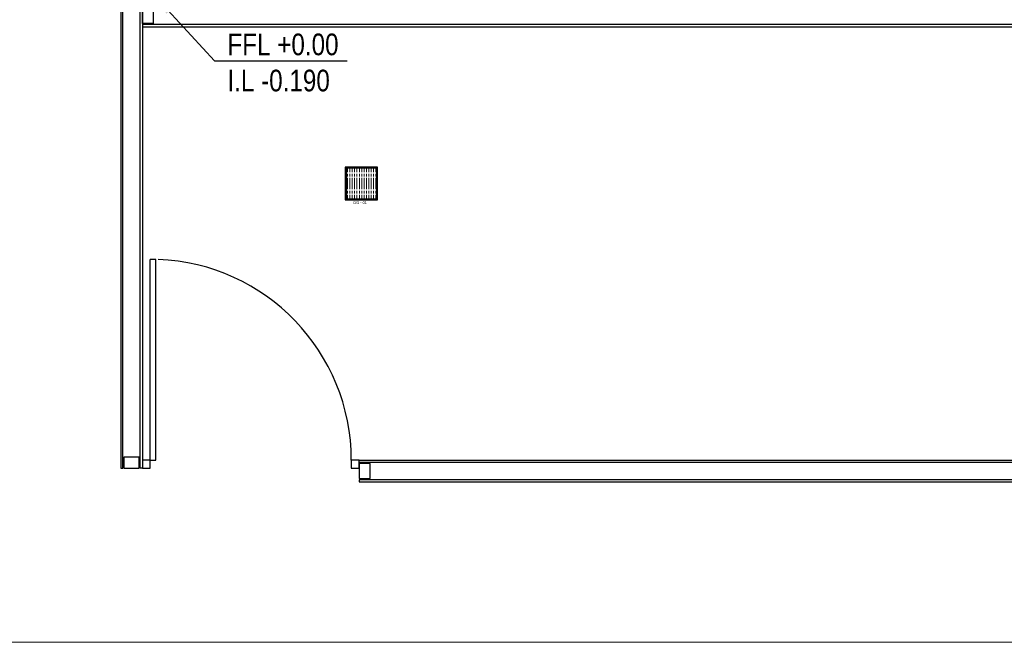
# Model space of a CAD drawing. Header units: millimetres. Extents: x 103872 to 294171, y 5570 to 32737.
# Tile 59 of 117: x 133992 to 138533, y 5570 to 8443. Entities that reach past the tile are written whole.
import ezdxf

# ---------------------------------------------------------------- set-up
doc = ezdxf.new("R2010")
doc.units = ezdxf.units.MM
doc.header["$LTSCALE"] = 2.5
for name, color, linetype, lineweight in [('00-ABM-PHE-DRAINAGE TEXT', 7, 'Continuous', 18), ('A - TEXT', 7, 'Continuous', 13), ('CKD Equipments', 252, 'Continuous', 0), ('Dimension', 40, 'Continuous', 0), ('WALL', 132, 'Continuous', 25)]:
    doc.layers.add(name, color=color, linetype=linetype, lineweight=lineweight)
for name, color, linetype in [('Drain Grating', 4, 'Continuous'), ('PROPOSED D&W', 150, 'Continuous'), ('PROPOSED PARTITION', 4, 'Continuous'), ('xKAM-B3-01-Kitchen$0$A-FURN', 8, 'Continuous')]:
    doc.layers.add(name, color=color, linetype=linetype)
doc.styles.add('arial 0.80', font='arial.ttf', dxfattribs={"width": 0.8})
doc.styles.get("Standard").update_dxf_attribs({"font": 'GOTHIC.TTF'})
doc.styles.add('style1', font='arial.ttf', dxfattribs={"height": 150})
doc.dimstyles.get("Standard").update_dxf_attribs({"dimtxt": 0.18, "dimasz": 0.18, "dimexe": 0.18, "dimexo": 0.0625, "dimgap": 0.09, "dimtad": 0, "dimtih": 1, "dimtoh": 1, "dimdec": 4, "dimzin": 0, "dimdsep": 46, "dimtxsty": 'Standard', "dimcen": 0.09, "dimadec": 0, "dimazin": 0, "dimtfac": 1, "dimtdec": 4, "dimtofl": 0, "dimtmove": 0, "dimatfit": 3, "dimfxl": 1, "dimtolj": 1, "dimtzin": 0, "dimarcsym": 0})

# ---------------------------------------------------------------- blocks, each defined once
blk = doc.blocks.new('*U43')
at = {"color": 8}
for points in [[(0, 0), (6936.3, 0), (6936.3, -10), (0, -10)], [(0, -15), (50, -15), (50, -85), (0, -85)], [(6886.3, -15), (6936.3, -15), (6936.3, -85), (6886.3, -85)], [(0, -100), (6936.3, -100), (6936.3, -90), (0, -90)]]:
    blk.add_lwpolyline(points, close=True, dxfattribs=at)
blk = doc.blocks.new('*U46')
at = {"color": 8}
for points in [[(0, 0), (7065.6, 0), (7065.6, -10), (0, -10)], [(0, -15), (50, -15), (50, -85), (0, -85)], [(0, -100), (7065.6, -100), (7065.6, -90), (0, -90)]]:
    blk.add_lwpolyline(points, close=True, dxfattribs=at)
blk = doc.blocks.new('*U42')
at = {"color": 8}
for points in [[(0, -15), (50, -15), (50, -85), (0, -85)], [(0, -100), (5962.2, -100), (5962.2, -90), (0, -90)]]:
    blk.add_lwpolyline(points, close=True, dxfattribs=at)
blk = doc.blocks.new('*U48')
at = {"color": 8}
for p, q in [((915, 50), (915, -1226.8)), ((950, 50), (915, 50)), ((950, 50), (950, -1226.8)), ((915, -1226.8), (950, -1226.8))]:
    blk.add_line(p, q, dxfattribs=at)
for points in [[(-327.5, 100), (-377.5, 100), (-377.5, 50), (-327.5, 50)], [(1000, 100), (950, 100), (950, 50), (1000, 50)]]:
    blk.add_lwpolyline(points, close=True, dxfattribs=at)
blk.add_arc((950, 50), 1277.5, 180, 267.77127, dxfattribs=at)
blk = doc.blocks.new('ARCH')
at = {"layer": 'CKD Equipments', "color": 8}
blk.add_lwpolyline([(113774.5, 23105), (123786.4, 23105), (123786.4, 5570.2), (113774.5, 5570.2)], close=True, dxfattribs=at)
at = {"layer": 'PROPOSED D&W', "color": 8, "xscale": 0.7259695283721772, "yscale": 0.7259695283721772, "zscale": 0.7259695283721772, "rotation": 180}
blk.add_blockref('*U48', (116446.8, 6446.9), dxfattribs=at)
at = {"layer": 'PROPOSED PARTITION', "color": 8, "xscale": -1, "rotation": 180}
blk.add_blockref('*U46', (116720.8, 6310.6), dxfattribs=at)
at = {"layer": 'WALL', "color": 8, "xscale": -1, "rotation": 89.99999999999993}
blk.add_blockref('*U43', (115620.8, 13310.6), dxfattribs=at)
at = {"layer": 'WALL', "color": 8}
blk.add_blockref('*U42', (115720.8, 8510.6), dxfattribs=at)

msp = doc.modelspace()

# ---------------------------------------------------------------- block references
at = {"layer": 'Dimension'}
msp.add_blockref('ARCH', (18837.3, 0), dxfattribs=at)

# ---------------------------------------------------------------- next in the draw order: hatches: boundary and pattern name
at = {"layer": 'CKD Equipments'}
h = msp.add_hatch(color=2, dxfattribs=at)
h.dxf.hatch_style = 1
h.paths.add_polyline_path([(135492.8, 7762.6), (135492.8, 7612.6), (135642.8, 7612.6), (135642.8, 7762.6)])
h.paths.add_polyline_path([(135639.2, 7757.8), (135497.7, 7757.8), (135497.7, 7616.3), (135639.2, 7616.3)], flags=16)
at = {"layer": 'Drain Grating', "linetype": 'Continuous', "lineweight": 5}
h = msp.add_hatch(dxfattribs=at)
h.set_pattern_fill('ACAD_ISO08W100', color=256, scale=2.177143, angle=90, style=0)
h.set_pattern_definition([(90, (101018.406, -368392.611), (-10.8857143, 4e-15), [52.2514286, -6.5314286, 13.0628571, -6.5314286])])
h.paths.add_polyline_path([(135639.2, 7757.8), (135639.2, 7616.3), (135497.7, 7616.3), (135497.7, 7757.8)])

# ---------------------------------------------------------------- next in the draw order: linework, layer by layer
at = {"layer": 'xKAM-B3-01-Kitchen$0$A-FURN', "elevation": -3818.6}
msp.add_lwpolyline([(135492.8, 7762.6), (135492.8, 7612.6), (135642.8, 7612.6), (135642.8, 7762.6), (135492.8, 7762.6)], dxfattribs=at)
at = {"layer": 'xKAM-B3-01-Kitchen$0$A-FURN'}
msp.add_lwpolyline([(135639.2, 7757.8), (135497.7, 7757.8), (135497.7, 7616.3), (135639.2, 7616.3)], close=True, dxfattribs=at)

# ---------------------------------------------------------------- next in the draw order: texts
at = {"layer": '00-ABM-PHE-DRAINAGE TEXT', "insert": (134950.5, 8379.4), "char_height": 100, "width": 515.086, "attachment_point": 1, "style": 'arial 0.80'}
msp.add_mtext('FFL +0.00\\PI.L -0.190', dxfattribs=at)
at = {"layer": 'A - TEXT', "insert": (135562.5, 7592.6, -7637.2), "char_height": 12.86, "width": 424.634, "attachment_point": 8, "style": 'style1'}
msp.add_mtext('DG - 01', dxfattribs=at)

# ---------------------------------------------------------------- next in the draw order: leaders
at = {"layer": '00-ABM-PHE-DRAINAGE TEXT'}
msp.add_leader([(134614, 8555.8), (134890.3, 8253.1), (135502.9, 8253.1)], dimstyle='Standard', override={"dimasz": 100}, dxfattribs=at)

doc.saveas('drawing.dxf')
